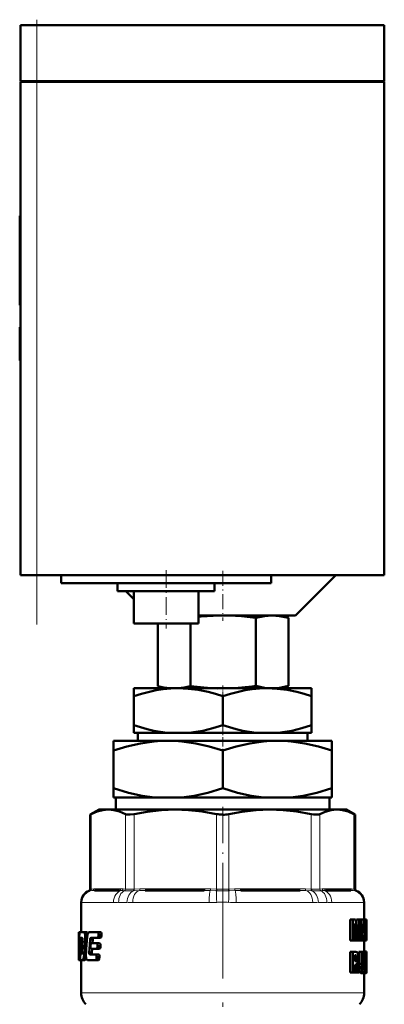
# Model space of a CAD drawing. Extents: x -1351 to 1763, y -1300 to 601.
# Tile 3 of 91: x -1343 to -1298, y -92 to 29. Entities that reach past the tile are written whole.
import ezdxf

# ---------------------------------------------------------------- set-up
doc = ezdxf.new("R2010")
doc.units = 0
doc.linetypes.add('DASHDOT', pattern=[18.5, 12, -3, 0.5, -3])

msp = doc.modelspace()

# ---------------------------------------------------------------- linework, layer by layer
at = {"color": 7, "linetype": 'DASHDOT', "lineweight": 18, "ltscale": 0.207}
msp.add_line((-1340.63, 21.1), (-1340.63, 29.38), dxfattribs=at)
at = {"color": 7, "lineweight": 50}
for p, q in [((-1340.63, 28.69), (-1342.63, 28.69)), ((-1342.63, 21.79), (-1342.63, 28.69)), ((-1340.63, 28.69), (-1297.63, 28.69)), ((-1297.63, 21.79), (-1297.63, 28.69)), ((-1340.63, 21.79), (-1342.63, 21.79)), ((-1342.63, 21.69), (-1342.63, -39.31)), ((-1342.63, 21.69), (-1342.05, 21.69)), ((-1342.53, 21.69), (-1342.53, 21.79)), ((-1342.05, 21.69), (-1340.63, 21.69)), ((-1340.63, 21.79), (-1297.63, 21.79)), ((-1297.63, 21.69), (-1340.63, 21.69)), ((-1297.73, 21.69), (-1297.73, 21.79)), ((-1297.63, -39.31), (-1297.63, 21.69)), ((-1342.63, 5.13), (-1342.73, 5.13)), ((-1342.73, 3.65), (-1342.73, 5.13)), ((-1342.63, 3.65), (-1342.73, 3.65)), ((-1342.73, 3.65), (-1342.73, -2.22)), ((-1342.63, -2.22), (-1342.73, -2.22)), ((-1342.73, -4.02), (-1342.73, -2.22)), ((-1342.63, -4.02), (-1342.73, -4.02)), ((-1342.73, -4.02), (-1342.73, -5.92)), ((-1342.63, -5.92), (-1342.73, -5.92)), ((-1342.73, -8.67), (-1342.73, -8.77)), ((-1342.63, -8.67), (-1342.73, -8.67)), ((-1342.63, -8.77), (-1342.73, -8.77)), ((-1342.63, -8.78), (-1342.73, -8.78)), ((-1342.73, -12.65), (-1342.73, -8.78)), ((-1342.63, -12.65), (-1342.73, -12.65)), ((-1342.73, -12.65), (-1342.73, -12.76)), ((-1342.63, -12.76), (-1342.73, -12.76)), ((-1342.63, -12.77), (-1342.73, -12.77)), ((-1342.05, -39.31), (-1342.63, -39.31)), ((-1340.63, -39.31), (-1342.05, -39.31)), ((-1297.63, -39.31), (-1340.63, -39.31)), ((-1337.63, -39.31), (-1337.63, -40.31)), ((-1311.63, -40.31), (-1311.63, -39.31)), ((-1308.63, -44.31), (-1303.63, -39.31)), ((-1311.63, -40.31), (-1337.63, -40.31)), ((-1330.63, -41.31), (-1330.63, -40.31)), ((-1330.63, -41.31), (-1318.63, -41.31)), ((-1329.63, -41.31), (-1328.63, -42.31)), ((-1328.63, -45.31), (-1328.63, -41.31)), ((-1320.63, -45.31), (-1320.63, -41.31)), ((-1318.63, -41.31), (-1318.63, -40.31)), ((-1320.63, -44.31), (-1308.63, -44.31)), ((-1313.54, -44.61), (-1313.54, -53.02)), ((-1310.63, -44.31), (-1309.5, -44.61)), ((-1309.5, -44.61), (-1309.5, -53.02)), ((-1328.63, -45.31), (-1320.63, -45.31)), ((-1325.67, -45.31), (-1325.67, -53.04)), ((-1321.63, -45.31), (-1321.63, -53.03)), ((-1328.63, -54.29), (-1328.63, -53.31)), ((-1323.13, -53.31), (-1328.63, -53.31)), ((-1324.66, -53.31), (-1325.67, -53.04)), ((-1312.13, -53.31), (-1323.13, -53.31)), ((-1306.63, -53.31), (-1312.13, -53.31)), ((-1310.6, -53.31), (-1309.5, -53.02)), ((-1306.63, -54.29), (-1306.63, -53.31)), ((-1328.63, -57.89), (-1328.63, -54.29)), ((-1317.63, -57.89), (-1317.63, -54.29)), ((-1306.63, -57.89), (-1306.63, -54.29)), ((-1328.63, -58.81), (-1328.63, -57.89)), ((-1306.63, -57.89), (-1306.63, -58.81)), ((-1324.48, -58.81), (-1328.63, -58.81)), ((-1328.11, -58.81), (-1328.11, -59.81)), ((-1324.48, -58.81), (-1321.78, -58.81)), ((-1313.48, -58.81), (-1321.78, -58.81)), ((-1313.48, -58.81), (-1310.78, -58.81)), ((-1306.63, -58.81), (-1310.78, -58.81)), ((-1307.15, -59.81), (-1307.15, -58.81)), ((-1331.13, -61.02), (-1331.13, -59.81)), ((-1324.38, -59.81), (-1331.13, -59.81)), ((-1310.88, -59.81), (-1324.38, -59.81)), ((-1304.13, -59.81), (-1310.88, -59.81)), ((-1304.13, -59.81), (-1304.13, -61.02)), ((-1331.13, -65.68), (-1331.13, -61.02)), ((-1317.63, -65.68), (-1317.63, -61.02)), ((-1304.13, -65.68), (-1304.13, -61.02)), ((-1331.13, -66.81), (-1331.13, -65.68)), ((-1304.13, -65.68), (-1304.13, -66.81)), ((-1326.04, -66.81), (-1331.13, -66.81)), ((-1330.85, -68.31), (-1330.85, -66.81)), ((-1326.04, -66.81), (-1322.72, -66.81)), ((-1312.54, -66.81), (-1322.72, -66.81)), ((-1312.54, -66.81), (-1309.22, -66.81)), ((-1304.13, -66.81), (-1309.22, -66.81)), ((-1304.41, -66.81), (-1304.41, -68.31)), ((-1332.93, -68.31), (-1334.03, -68.94)), ((-1333.88, -68.87), (-1334.03, -68.94)), ((-1334.03, -78.17), (-1334.03, -68.94)), ((-1332.93, -68.31), (-1331.77, -68.31)), ((-1331.77, -68.31), (-1323.49, -68.31)), ((-1323.49, -68.31), (-1311.78, -68.31)), ((-1311.78, -68.31), (-1303.5, -68.31)), ((-1303.5, -68.31), (-1302.33, -68.31)), ((-1302.33, -68.31), (-1301.24, -68.94)), ((-1301.24, -68.94), (-1301.39, -68.87)), ((-1301.24, -78.17), (-1301.24, -68.94)), ((-1330.43, -78.31), (-1333.47, -78.31)), ((-1319.9, -78.31), (-1327.23, -78.31)), ((-1308.03, -78.31), (-1315.37, -78.31)), ((-1301.79, -78.31), (-1304.83, -78.31)), ((-1335.13, -79.76), (-1335.13, -83.47)), ((-1300.13, -79.76), (-1300.13, -81.92)), ((-1301.51, -81.92), (-1301.84, -81.92)), ((-1301.84, -84.5), (-1301.84, -81.92)), ((-1301.51, -81.92), (-1301.18, -81.92)), ((-1301.51, -84.5), (-1301.51, -81.92)), ((-1301.31, -82.4), (-1301.31, -82.4)), ((-1301.28, -82.76), (-1301.31, -82.76)), ((-1301.13, -82.38), (-1301.08, -81.92)), ((-1300.76, -81.92), (-1301.08, -81.92)), ((-1300.76, -81.92), (-1300.52, -81.92)), ((-1300.68, -82.4), (-1300.68, -82.4)), ((-1300.52, -81.92), (-1300.52, -84.5)), ((-1300.52, -82.15), (-1300.5, -81.92)), ((-1300.5, -81.92), (-1300.2, -81.92)), ((-1300.2, -81.92), (-1300.07, -81.92)), ((-1300.2, -83.48), (-1300.14, -82.61)), ((-1300.13, -82.61), (-1300.15, -82.61)), ((-1300.14, -82.38), (-1300.13, -82.38)), ((-1300.13, -82.61), (-1300.08, -83.48)), ((-1299.9, -81.92), (-1300.07, -81.92)), ((-1299.9, -81.92), (-1299.85, -81.92)), ((-1299.9, -84.5), (-1299.9, -81.92)), ((-1299.86, -84.03), (-1299.86, -82.39)), ((-1299.86, -82.39), (-1299.85, -82.39)), ((-1299.83, -82.6), (-1299.86, -82.6)), ((-1299.85, -81.92), (-1299.83, -82.06)), ((-1299.83, -82.06), (-1299.83, -83.13)), ((-1299.83, -82.6), (-1299.83, -83.13)), ((-1335.34, -83.47), (-1335.43, -83.47)), ((-1335.43, -83.47), (-1335.43, -83.47)), ((-1335.42, -83.8), (-1335.43, -83.47)), ((-1335.43, -83.47), (-1335.43, -86.8)), ((-1335.37, -83.8), (-1335.42, -83.8)), ((-1335.34, -83.47), (-1334.79, -83.47)), ((-1334.48, -83.47), (-1334.79, -83.47)), ((-1334.72, -83.52), (-1334.79, -83.47)), ((-1334.41, -83.52), (-1334.72, -83.52)), ((-1334.35, -83.67), (-1334.67, -83.67)), ((-1334.37, -83.89), (-1334.64, -83.89)), ((-1334.41, -83.52), (-1334.48, -83.47)), ((-1334.12, -83.47), (-1333.08, -83.47)), ((-1332.73, -83.47), (-1333.08, -83.47)), ((-1332.99, -83.94), (-1332.98, -83.8)), ((-1332.64, -83.94), (-1332.99, -83.94)), ((-1332.63, -83.8), (-1332.98, -83.8)), ((-1332.64, -83.94), (-1332.63, -83.8)), ((-1301.31, -83.07), (-1301.31, -84.5)), ((-1300.93, -83.45), (-1301, -83.45)), ((-1300.96, -83.82), (-1300.96, -83.82)), ((-1300.68, -82.96), (-1300.73, -82.96)), ((-1300.68, -84.5), (-1300.68, -82.96)), ((-1300.22, -83.93), (-1300.26, -84.5)), ((-1300.22, -83.93), (-1300.06, -83.93)), ((-1300.2, -83.48), (-1300.08, -83.48)), ((-1300.03, -84.5), (-1300.06, -83.93)), ((-1299.83, -83.18), (-1299.86, -83.18)), ((-1299.83, -83.8), (-1299.86, -83.8)), ((-1299.83, -83.13), (-1299.83, -83.18)), ((-1299.83, -83.18), (-1299.83, -83.25)), ((-1299.83, -83.25), (-1299.83, -83.8)), ((-1299.83, -83.25), (-1299.83, -84.32)), ((-1334.96, -84.37), (-1335.24, -84.37)), ((-1335.2, -84.16), (-1335, -84.16)), ((-1334.96, -84.39), (-1335.04, -86.01)), ((-1335, -84.16), (-1334.97, -84.22)), ((-1334.41, -84.16), (-1334.64, -84.16)), ((-1334.11, -85.54), (-1334.02, -84.39)), ((-1333.69, -84.39), (-1334.02, -84.39)), ((-1333.99, -85.06), (-1334, -85.21)), ((-1333.66, -84.22), (-1333.98, -84.22)), ((-1333.92, -84.16), (-1333.09, -84.16)), ((-1333.9, -84.85), (-1333.2, -84.85)), ((-1333.73, -84.85), (-1333.69, -84.39)), ((-1333.66, -84.22), (-1333.59, -84.16)), ((-1332.85, -84.85), (-1333.2, -84.85)), ((-1333.11, -85.33), (-1333.1, -85.19)), ((-1332.75, -85.19), (-1333.1, -85.19)), ((-1332.75, -84.16), (-1333.09, -84.16)), ((-1332.76, -85.33), (-1332.75, -85.19)), ((-1301.51, -84.5), (-1301.84, -84.5)), ((-1301.51, -84.5), (-1301.31, -84.5)), ((-1301.05, -84.5), (-1301.31, -84.5)), ((-1301.05, -84.5), (-1300.89, -84.5)), ((-1300.68, -84.5), (-1300.89, -84.5)), ((-1300.68, -84.5), (-1300.52, -84.5)), ((-1300.52, -84.5), (-1300.4, -84.5)), ((-1300.4, -84.5), (-1300.26, -84.5)), ((-1300.26, -84.5), (-1300.03, -84.5)), ((-1300.13, -84.5), (-1300.13, -85.86)), ((-1300.03, -84.5), (-1299.95, -84.5)), ((-1299.9, -84.5), (-1299.95, -84.5)), ((-1299.9, -84.5), (-1299.85, -84.5)), ((-1299.86, -84.03), (-1299.85, -84.03)), ((-1335.27, -86.45), (-1335.27, -86.59)), ((-1335.23, -86.24), (-1335.1, -86.24)), ((-1335.06, -86.17), (-1335.1, -86.24)), ((-1334.55, -86.23), (-1334.77, -86.23)), ((-1334.14, -86.01), (-1334.11, -85.54)), ((-1333.82, -86.01), (-1334.14, -86.01)), ((-1333.81, -86.17), (-1334.13, -86.17)), ((-1334.08, -86.24), (-1334.13, -86.17)), ((-1334.08, -86.24), (-1333.32, -86.24)), ((-1333.91, -85.54), (-1333.21, -85.54)), ((-1333.82, -86.01), (-1333.79, -85.54)), ((-1333.75, -86.24), (-1333.81, -86.17)), ((-1332.98, -86.24), (-1333.32, -86.24)), ((-1332.87, -85.54), (-1333.21, -85.54)), ((-1332.76, -85.33), (-1333.11, -85.33)), ((-1301.51, -85.91), (-1301.84, -85.91)), ((-1301.84, -88.48), (-1301.84, -85.91)), ((-1301.51, -85.91), (-1301.16, -85.91)), ((-1301.51, -88.48), (-1301.51, -85.91)), ((-1301.28, -87.07), (-1301.28, -86.34)), ((-1301.28, -86.34), (-1301.19, -86.34)), ((-1300.46, -85.91), (-1300.77, -85.91)), ((-1300.77, -87.4), (-1300.77, -85.91)), ((-1300.46, -85.91), (-1300.32, -85.91)), ((-1300.46, -87.4), (-1300.46, -85.91)), ((-1300.13, -85.91), (-1300.32, -85.91)), ((-1300.32, -85.91), (-1300.32, -87.41)), ((-1299.87, -85.9), (-1300.17, -85.9)), ((-1300.17, -85.91), (-1300.17, -85.9)), ((-1299.85, -85.86), (-1300.15, -85.86)), ((-1300.13, -85.91), (-1300.03, -85.91)), ((-1300.13, -87.43), (-1300.13, -85.91)), ((-1300.03, -85.91), (-1300.03, -87.37)), ((-1299.89, -86.04), (-1300.03, -86.04)), ((-1299.91, -86.28), (-1300.03, -86.28)), ((-1299.86, -86.39), (-1299.87, -86.47)), ((-1299.85, -86.34), (-1299.86, -86.39)), ((-1299.84, -86.36), (-1299.86, -86.36)), ((-1299.83, -86.42), (-1299.86, -86.42)), ((-1299.84, -86.33), (-1299.85, -86.33)), ((-1299.84, -85.88), (-1299.83, -85.96)), ((-1299.84, -86.36), (-1299.84, -86.33)), ((-1299.83, -86.42), (-1299.84, -86.36)), ((-1299.83, -85.96), (-1299.83, -86.5)), ((-1299.83, -86.5), (-1299.83, -86.42)), ((-1335.41, -86.71), (-1335.43, -86.71)), ((-1335.43, -86.8), (-1335.43, -86.71)), ((-1335.43, -86.93), (-1335.43, -86.8)), ((-1335.39, -86.93), (-1335.43, -86.93)), ((-1335.39, -86.93), (-1335.34, -86.93)), ((-1335.24, -86.93), (-1335.34, -86.93)), ((-1335.27, -86.71), (-1335.31, -86.71)), ((-1335.24, -86.93), (-1334.98, -86.93)), ((-1335.13, -86.93), (-1335.13, -90.98)), ((-1334.98, -86.93), (-1334.91, -86.87)), ((-1334.67, -86.93), (-1334.98, -86.93)), ((-1334.6, -86.87), (-1334.91, -86.87)), ((-1334.54, -86.72), (-1334.85, -86.72)), ((-1334.55, -86.5), (-1334.8, -86.5)), ((-1334.67, -86.93), (-1334.6, -86.87)), ((-1334.54, -86.72), (-1334.53, -86.68)), ((-1334.46, -86.87), (-1334.37, -86.93)), ((-1334.37, -86.93), (-1333.33, -86.93)), ((-1332.99, -86.93), (-1333.33, -86.93)), ((-1333.23, -86.71), (-1333.22, -86.57)), ((-1332.89, -86.71), (-1333.23, -86.71)), ((-1332.87, -86.57), (-1333.22, -86.57)), ((-1332.89, -86.71), (-1332.87, -86.57)), ((-1301.04, -86.68), (-1301.28, -86.68)), ((-1301.08, -86.96), (-1301.28, -86.96)), ((-1301.28, -87.07), (-1301.19, -87.07)), ((-1301.28, -87.5), (-1301.28, -88.48)), ((-1301.28, -87.5), (-1301.23, -87.5)), ((-1301.19, -87.52), (-1301.28, -87.52)), ((-1301.16, -87.58), (-1301.28, -87.58)), ((-1301.03, -87.32), (-1301.03, -87.33)), ((-1300.96, -87.48), (-1300.92, -87.6)), ((-1300.92, -87.6), (-1300.89, -87.72)), ((-1300.46, -87.4), (-1300.77, -87.4)), ((-1300.13, -87.43), (-1300.32, -87.43)), ((-1299.85, -87.57), (-1300.04, -87.57)), ((-1299.84, -87.68), (-1300.04, -87.68)), ((-1299.91, -86.63), (-1300.03, -86.63)), ((-1299.9, -87.07), (-1300.03, -87.07)), ((-1299.87, -87.38), (-1300.03, -87.38)), ((-1299.86, -87.47), (-1300.03, -87.47)), ((-1299.87, -86.47), (-1299.87, -86.58)), ((-1299.83, -86.5), (-1299.87, -86.5)), ((-1299.87, -86.58), (-1299.86, -86.69)), ((-1299.85, -86.63), (-1299.87, -86.63)), ((-1299.87, -86.69), (-1299.86, -86.79)), ((-1299.86, -87.47), (-1299.87, -87.38)), ((-1299.86, -86.79), (-1299.85, -86.88)), ((-1299.85, -87.57), (-1299.86, -87.47)), ((-1299.85, -86.63), (-1299.85, -86.5)), ((-1299.85, -86.86), (-1299.85, -86.63)), ((-1299.85, -86.88), (-1299.84, -86.97)), ((-1299.84, -87.68), (-1299.85, -87.57)), ((-1299.84, -86.97), (-1299.84, -87.11)), ((-1299.84, -87.11), (-1299.83, -87.28)), ((-1299.84, -87.81), (-1299.84, -87.68)), ((-1299.83, -87.28), (-1299.83, -87.49)), ((-1299.83, -87.49), (-1299.83, -87.76)), ((-1301.51, -88.48), (-1301.84, -88.48)), ((-1301.51, -88.48), (-1301.28, -88.48)), ((-1301.13, -87.69), (-1301.28, -87.69)), ((-1301.28, -88.48), (-1301.28, -88.44)), ((-1300.95, -88.48), (-1301.28, -88.48)), ((-1301.09, -87.82), (-1301.13, -87.69)), ((-1300.95, -88.48), (-1301.09, -87.82)), ((-1300.95, -88.48), (-1300.74, -88.48)), ((-1300.22, -88.53), (-1300.53, -88.53)), ((-1299.86, -88.53), (-1300.16, -88.53)), ((-1299.89, -88.5), (-1300.15, -88.5)), ((-1299.9, -88.53), (-1300.13, -88.53)), ((-1300.13, -88.53), (-1300.13, -90.98)), ((-1299.91, -88.39), (-1300.11, -88.39)), ((-1299.91, -87.81), (-1300.04, -87.81)), ((-1299.91, -88.39), (-1299.91, -87.81)), ((-1299.84, -87.81), (-1299.91, -87.81)), ((-1299.84, -87.92), (-1299.9, -87.92)), ((-1299.85, -88), (-1299.89, -88)), ((-1299.85, -88.05), (-1299.87, -88.05)), ((-1299.84, -88.49), (-1299.86, -88.53)), ((-1299.85, -88), (-1299.84, -87.92)), ((-1299.85, -88.05), (-1299.85, -88)), ((-1299.84, -87.92), (-1299.84, -87.81)), ((-1299.83, -87.76), (-1299.83, -88.12)), ((-1299.83, -88.12), (-1299.83, -88.36))]:
    msp.add_line(p, q, dxfattribs=at)
at = {"color": 7, "lineweight": 18}
for p, q in [((-1340.63, 21.79), (-1340.63, 28.69)), ((-1340.63, 21.69), (-1340.63, 21.79)), ((-1340.63, -39.31), (-1340.63, 21.69)), ((-1333.88, -68.87), (-1333.88, -78.15)), ((-1329.66, -78.15), (-1329.66, -68.87)), ((-1328.58, -68.87), (-1328.58, -78.15)), ((-1318.4, -78.15), (-1318.4, -68.87)), ((-1316.87, -68.87), (-1316.87, -78.15)), ((-1306.69, -78.15), (-1306.69, -68.87)), ((-1305.6, -68.87), (-1305.6, -78.15)), ((-1301.39, -78.15), (-1301.39, -68.87)), ((-1334.03, -78.35), (-1334.16, -78.35)), ((-1334.03, -78.17), (-1333.9, -78.15)), ((-1334.01, -78.35), (-1334.03, -78.35)), ((-1333.74, -78.32), (-1334.01, -78.35)), ((-1333.9, -78.15), (-1333.88, -78.15)), ((-1333.88, -78.15), (-1333.58, -78.12)), ((-1333.29, -78.11), (-1330.25, -78.11)), ((-1329.8, -78.35), (-1330.12, -78.32)), ((-1329.95, -78.12), (-1329.66, -78.15)), ((-1329.77, -78.35), (-1329.8, -78.35)), ((-1329.66, -78.15), (-1329.64, -78.15)), ((-1328.63, -78.35), (-1328.68, -78.35)), ((-1328.63, -78.15), (-1328.58, -78.15)), ((-1327.93, -78.32), (-1328.63, -78.35)), ((-1328.58, -78.15), (-1327.87, -78.12)), ((-1327.15, -78.11), (-1319.82, -78.11)), ((-1318.46, -78.35), (-1319.18, -78.32)), ((-1319.11, -78.12), (-1318.4, -78.15)), ((-1318.4, -78.35), (-1318.46, -78.35)), ((-1318.4, -78.15), (-1318.34, -78.15)), ((-1316.92, -78.15), (-1316.87, -78.15)), ((-1316.87, -78.15), (-1316.16, -78.12)), ((-1316.8, -78.35), (-1316.86, -78.35)), ((-1316.08, -78.32), (-1316.8, -78.35)), ((-1315.44, -78.11), (-1308.11, -78.11)), ((-1307.4, -78.12), (-1306.69, -78.15)), ((-1306.64, -78.35), (-1307.33, -78.32)), ((-1306.69, -78.15), (-1306.63, -78.15)), ((-1306.58, -78.35), (-1306.64, -78.35)), ((-1305.63, -78.15), (-1305.6, -78.15)), ((-1305.6, -78.15), (-1305.31, -78.12)), ((-1305.47, -78.35), (-1305.49, -78.35)), ((-1305.15, -78.32), (-1305.47, -78.35)), ((-1305.02, -78.11), (-1301.98, -78.11)), ((-1301.68, -78.12), (-1301.39, -78.15)), ((-1301.26, -78.35), (-1301.52, -78.32)), ((-1301.39, -78.15), (-1301.37, -78.15)), ((-1301.37, -78.15), (-1301.24, -78.17)), ((-1301.23, -78.35), (-1301.26, -78.35)), ((-1301.11, -78.35), (-1301.23, -78.35)), ((-1335.12, -79.79), (-1335.13, -79.76)), ((-1335.05, -79.81), (-1331.13, -79.81)), ((-1329.49, -79.79), (-1330.51, -79.79)), ((-1328.77, -79.81), (-1319.31, -79.81)), ((-1315.96, -79.81), (-1306.5, -79.81)), ((-1304.76, -79.79), (-1305.78, -79.79)), ((-1304.13, -79.81), (-1300.21, -79.81)), ((-1300.13, -79.76), (-1300.15, -79.79)), ((-1301.09, -87.82), (-1301.28, -87.82)), ((-1335.13, -90.98), (-1317.63, -90.98)), ((-1317.63, -90.98), (-1300.13, -90.98))]:
    msp.add_line(p, q, dxfattribs=at)
at = {"color": 7, "linetype": 'DASHDOT', "lineweight": 18}
for p, q in [((-1340.63, -45.41), (-1340.63, 27.79)), ((-1317.63, -77.19), (-1317.63, -107.92))]:
    msp.add_line(p, q, dxfattribs=at)
at = {"color": 7, "linetype": 'DASHDOT', "lineweight": 18, "ltscale": 0.003012}
msp.add_line((-1342.62, 0.65), (-1342.74, 0.65), dxfattribs=at)
at = {"color": 7, "linetype": 'DASHDOT', "lineweight": 18, "ltscale": 0.003015}
msp.add_line((-1342.62, -10.72), (-1342.74, -10.72), dxfattribs=at)
msp.add_line((-1342.62, -10.72), (-1342.74, -10.72), dxfattribs=at)
at = {"color": 7, "linetype": 'DASHDOT', "lineweight": 18, "ltscale": 0.180016}
msp.add_line((-1324.63, -38.71), (-1324.63, -45.91), dxfattribs=at)
at = {"color": 7, "linetype": 'DASHDOT', "lineweight": 18, "ltscale": 0.154977}
msp.add_line((-1317.63, -38.79), (-1317.63, -44.99), dxfattribs=at)
at = {"color": 7, "linetype": 'DASHDOT', "lineweight": 18, "ltscale": 0.036926}
msp.add_line((-1317.63, -52.95), (-1317.63, -54.43), dxfattribs=at)
at = {"color": 7, "linetype": 'DASHDOT', "lineweight": 18, "ltscale": 0.094161}
msp.add_line((-1317.63, -57.58), (-1317.63, -61.35), dxfattribs=at)
at = {"color": 7, "linetype": 'DASHDOT', "lineweight": 18, "ltscale": 0.374474}
msp.add_line((-1317.63, -79.41), (-1317.63, -64.44), dxfattribs=at)
at = {"color": 7, "lineweight": 50}
for points in [[(-1313.54, -44.61), (-1315.3, -44.41), (-1316.83, -44.32), (-1317.56, -44.31)], [(-1309.5, -44.61), (-1310.58, -44.39), (-1311.52, -44.32), (-1312.46, -44.39), (-1313.54, -44.61)], [(-1323.13, -53.31), (-1324.06, -53.34), (-1324.98, -53.43), (-1325.84, -53.56), (-1326.69, -53.74), (-1327.66, -53.99), (-1328.63, -54.29)], [(-1317.63, -54.29), (-1318.53, -54.01), (-1319.44, -53.77), (-1320.66, -53.52), (-1321.89, -53.37), (-1323.13, -53.31)], [(-1312.13, -53.31), (-1313.06, -53.34), (-1313.98, -53.43), (-1314.84, -53.56), (-1315.69, -53.74), (-1316.66, -53.99), (-1317.63, -54.29)], [(-1313.54, -53.02), (-1312.46, -53.24), (-1311.52, -53.31), (-1310.58, -53.24), (-1309.5, -53.02)], [(-1306.63, -54.29), (-1307.53, -54.01), (-1308.44, -53.77), (-1309.66, -53.52), (-1310.89, -53.37), (-1312.13, -53.31)], [(-1328.63, -57.89), (-1326.98, -58.38), (-1326.15, -58.56), (-1325.32, -58.71), (-1324.48, -58.81)], [(-1321.78, -58.81), (-1320.93, -58.71), (-1320.09, -58.56), (-1318.85, -58.26), (-1317.63, -57.89)], [(-1317.63, -57.89), (-1315.98, -58.38), (-1315.15, -58.56), (-1314.32, -58.71), (-1313.48, -58.81)], [(-1310.78, -58.81), (-1309.93, -58.71), (-1309.09, -58.56), (-1307.85, -58.26), (-1306.63, -57.89)], [(-1324.38, -59.81), (-1325.24, -59.83), (-1326.09, -59.9), (-1327.79, -60.14), (-1329.47, -60.52), (-1331.13, -61.02)], [(-1317.63, -61.02), (-1319.29, -60.52), (-1320.97, -60.14), (-1322.67, -59.9), (-1323.52, -59.83), (-1324.38, -59.81)], [(-1310.88, -59.81), (-1311.74, -59.83), (-1312.59, -59.9), (-1314.29, -60.14), (-1315.97, -60.52), (-1317.63, -61.02)], [(-1304.13, -61.02), (-1305.79, -60.52), (-1307.47, -60.14), (-1309.17, -59.9), (-1310.02, -59.83), (-1310.88, -59.81)], [(-1331.13, -65.68), (-1329.28, -66.23), (-1327.61, -66.6), (-1326.04, -66.81)], [(-1322.72, -66.81), (-1321.16, -66.6), (-1319.48, -66.23), (-1317.63, -65.68)], [(-1317.63, -65.68), (-1315.78, -66.23), (-1314.11, -66.6), (-1312.54, -66.81)], [(-1309.22, -66.81), (-1307.66, -66.6), (-1305.98, -66.23), (-1304.13, -65.68)], [(-1331.77, -68.31), (-1332.45, -68.37), (-1333.14, -68.55), (-1333.88, -68.87)], [(-1329.66, -68.87), (-1330.39, -68.55), (-1331.09, -68.37), (-1331.77, -68.31)], [(-1328.58, -68.87), (-1329.11, -68.94), (-1329.51, -68.92), (-1329.66, -68.87)], [(-1323.49, -68.31), (-1325.21, -68.38), (-1326.98, -68.58), (-1328.58, -68.87)], [(-1318.4, -68.87), (-1320.17, -68.55), (-1321.85, -68.37), (-1323.49, -68.31)], [(-1311.78, -68.31), (-1313.5, -68.38), (-1315.27, -68.58), (-1316.87, -68.87)], [(-1306.69, -68.87), (-1308.46, -68.55), (-1310.14, -68.37), (-1311.78, -68.31)], [(-1305.6, -68.87), (-1305.75, -68.92), (-1305.93, -68.94), (-1306.4, -68.92), (-1306.69, -68.87)], [(-1303.5, -68.31), (-1304.21, -68.38), (-1304.94, -68.58), (-1305.6, -68.87)], [(-1301.39, -68.87), (-1302.12, -68.55), (-1302.82, -68.37), (-1303.5, -68.31)], [(-1299.85, -82.39), (-1299.84, -82.4), (-1299.84, -82.4), (-1299.84, -82.43), (-1299.83, -82.6)], [(-1335.34, -83.47), (-1335.36, -83.64), (-1335.36, -83.68)], [(-1333.09, -84.16), (-1333.02, -84.09), (-1332.99, -83.94)], [(-1332.98, -83.8), (-1332.99, -83.63), (-1333.02, -83.52), (-1333.04, -83.49), (-1333.08, -83.47)], [(-1332.75, -84.16), (-1332.68, -84.09), (-1332.64, -83.94)], [(-1332.63, -83.8), (-1332.64, -83.63), (-1332.67, -83.52), (-1332.69, -83.49), (-1332.73, -83.47)], [(-1299.83, -83.8), (-1299.84, -84.01), (-1299.85, -84.03)], [(-1335.24, -84.37), (-1335.22, -84.21), (-1335.21, -84.18), (-1335.19, -84.16)], [(-1334, -85.21), (-1333.99, -85.39), (-1333.91, -85.54)], [(-1333.9, -84.85), (-1333.96, -84.92), (-1333.99, -85.06)], [(-1333.98, -84.22), (-1333.96, -84.18), (-1333.92, -84.16)], [(-1333.1, -85.19), (-1333.1, -85.01), (-1333.14, -84.9), (-1333.16, -84.87), (-1333.2, -84.85)], [(-1332.75, -85.19), (-1332.76, -85.01), (-1332.8, -84.9), (-1332.82, -84.87), (-1332.85, -84.85)], [(-1299.83, -84.32), (-1299.83, -84.45), (-1299.85, -84.5)], [(-1335.23, -86.24), (-1335.25, -86.29), (-1335.27, -86.45)], [(-1333.22, -86.57), (-1333.23, -86.35), (-1333.26, -86.28), (-1333.32, -86.24)], [(-1333.21, -85.54), (-1333.14, -85.47), (-1333.11, -85.33)], [(-1332.87, -86.57), (-1332.88, -86.39), (-1332.92, -86.28), (-1332.94, -86.25), (-1332.98, -86.24)], [(-1332.87, -85.54), (-1332.8, -85.47), (-1332.76, -85.33)], [(-1301.19, -86.34), (-1301.13, -86.35), (-1301.1, -86.38), (-1301.06, -86.45), (-1301.04, -86.68)], [(-1301.16, -85.91), (-1301.05, -85.93), (-1300.96, -86), (-1300.87, -86.23), (-1300.84, -86.61)], [(-1335.41, -86.59), (-1335.4, -86.89), (-1335.4, -86.92), (-1335.39, -86.93)], [(-1335.34, -86.93), (-1335.31, -86.75), (-1335.31, -86.71)], [(-1335.27, -86.59), (-1335.27, -86.69), (-1335.25, -86.89), (-1335.25, -86.91), (-1335.23, -86.93)], [(-1333.33, -86.93), (-1333.26, -86.86), (-1333.23, -86.71)], [(-1332.99, -86.93), (-1332.92, -86.86), (-1332.89, -86.71)], [(-1301.08, -86.96), (-1301.12, -87.03), (-1301.19, -87.07)], [(-1300.53, -88.53), (-1300.64, -88.43), (-1300.71, -88.23), (-1300.75, -87.93), (-1300.77, -87.4)], [(-1300.22, -88.53), (-1300.33, -88.44), (-1300.39, -88.26), (-1300.44, -87.89), (-1300.46, -87.4)], [(-1300.32, -87.41), (-1300.31, -87.75), (-1300.27, -87.97), (-1300.25, -88.01), (-1300.22, -88.03)], [(-1300.03, -87.37), (-1300.05, -88.04), (-1300.09, -88.33), (-1300.12, -88.43), (-1300.15, -88.5), (-1300.22, -88.53)], [(-1300.22, -88.03), (-1300.15, -87.87), (-1300.13, -87.43)], [(-1299.88, -88.01), (-1299.87, -88.05), (-1299.86, -88.07)]]:
    msp.add_lwpolyline(points, dxfattribs=at)
at = {"color": 7, "lineweight": 18}
for points in [[(-1329.64, -78.15), (-1329.13, -78.17), (-1328.63, -78.15)], [(-1306.63, -78.15), (-1305.94, -78.17), (-1305.63, -78.15)]]:
    msp.add_lwpolyline(points, dxfattribs=at)
at = {"color": 7, "lineweight": 50}
for centre, radius, start, end in [((-1317.57, -72.72), 28.41, 90.2701, 96.1979), ((-1323.47, -45.14), 8.2, 254.4673, 265.2544), ((-1323.85, -45.1), 8.24, 274.7618, 285.6762), ((-1317.4, -22.33), 31, 262.1571, 268.4146), ((-1317.88, -22.13), 31.2, 271.6005, 277.9943), ((-1317.64, -65.2), 3.74, 258.3446, 270.1449), ((-1317.62, -65.22), 3.73, 269.8253, 281.6734), ((-1333.63, -79.76), 1.5, 110.5177, 180.0166), ((-1334.23, -78.17), 0.2, 290.5165, 359.9999), ((-1301.04, -78.17), 0.2, 180.0001, 249.4835), ((-1301.63, -79.76), 1.5, 360, 69.4823), ((-1330.05, -83.13), 28.75, 0.1221, 1.455), ((-1292.48, -81.83), 8.85, 183.7528, 186.0891), ((-1470.91, -105.57), 171.16, 7.0726, 7.6581), ((-1479.56, -104.49), 179.8, 6.7194, 7.2099), ((-1474.94, -63.49), 175.15, 353.4585, 353.9602), ((-1474.83, -64.89), 175.04, 353.5681, 354.1451), ((-1309.17, -81.97), 8.5, 354.7816, 357.0896), ((-1274.34, -82.99), 26.34, 178.7215, 179.9219), ((-1449.41, -71.35), 149.59, 354.956, 355.9464), ((-1305.4, -82.3), 5.26, 356.7208, 359.1682), ((-1293.83, -82.29), 6.3, 180.8269, 182.9355), ((-1452.7, -90.56), 152.86, 2.2736, 3.2409), ((-1008.33, -86.88), 327.1, 179.4611, 179.9706), ((-1006.21, -90.39), 329.22, 178.8316, 179.3379), ((-1335.19, -83.78), 0.537, 11.9329, 28.8232), ((-1336.02, -83.97), 1.39, 3.3335, 12.4548), ((-1336.93, -84.02), 2.29, 356.6103, 3.3487), ((-1334.88, -83.78), 0.536, 11.9311, 28.8406), ((-1332.59, -84.27), 1.82, 168.052, 176.6245), ((-1333.1, -84.15), 1.3, 158.4683, 168.6111), ((-1335.46, -83.93), 1.13, 8.1933, 13.0268), ((-1333.79, -83.87), 0.553, 140.9405, 158.726), ((-1334.11, -83.6), 0.137, 94.9628, 144.1433), ((-1306.74, -84.13), 5.78, 3.0866, 6.7512), ((-1290.5, -84.61), 10.5, 173.627, 175.6667), ((-981.21, -96.31), 354.23, 178.069, 178.448), ((-1335.62, -84.33), 0.659, 355.2142, 9.502), ((-895.8, -112.13), 439.73, 176.3527, 176.6237), ((-833.58, -119.45), 502.07, 175.9689, 176.2064), ((-1333.49, -84.43), 0.536, 157.8708, 175.9089), ((-1333.16, -84.43), 0.536, 157.852, 175.9095), ((-1335.84, -85.98), 0.804, 346.282, 357.9508), ((-1337.3, -86.07), 2.54, 350.2961, 356.4129), ((-1332.63, -86.38), 1.92, 175.6816, 183.6876), ((-1333.69, -86.06), 0.46, 173.2936, 193.8034), ((-1333.36, -86.06), 0.46, 173.2936, 193.8034), ((-1300.09, -85.91), 0.0713, 137.9011, 177.4986), ((-1296.16, -86.45), 3.75, 173.7637, 177.4237), ((-1292.9, -86.6), 7.02, 177.378, 180.2111), ((-1298.72, -86.16), 1.17, 167.4145, 174.2396), ((-1299.79, -85.91), 0.0722, 138.1208, 177.231), ((-1299.86, -85.88), 0.0248, 349.9677, 54.469), ((-1299.82, -86.34), 0.0281, 137.9531, 180.5121), ((-1299.86, -86.33), 0.0146, 0.7968, 48.9847), ((-1335.5, -86.53), 0.68, 329.83, 343.4584), ((-1336.44, -86.22), 1.67, 342.641, 350.3676), ((-1335.18, -86.53), 0.67, 329.3345, 343.2028), ((-1333.29, -86.43), 1.26, 183.2452, 193.3277), ((-1334.04, -86.62), 0.486, 192.7626, 211.5581), ((-1301.23, -87.55), 0.0502, 32.7673, 84.4737), ((-1301.41, -87.67), 0.269, 19.1426, 34.6328), ((-1302.17, -87.95), 1.07, 14.1053, 19.7741), ((-1301.85, -86.71), 0.808, 341.9381, 1.9017), ((-1301.26, -87.06), 0.347, 311.0813, 333.0587), ((-1301.16, -87.46), 0.189, 22.913, 44.3273), ((-1301.77, -87.74), 0.851, 17.4933, 24.2989), ((-1301.6, -86.88), 0.74, 332.5324, 345.6697), ((-1302.24, -86.7), 1.4, 345.1208, 353.6613), ((-1303.02, -86.61), 2.18, 353.628, 0.1734), ((-1293.36, -86.66), 6.56, 179.7565, 183.6024), ((-1295.99, -86.8), 3.92, 183.9498, 188.4837), ((-1352.76, -98.6), 52.99, 11.0019, 11.8436), ((-1300.15, -88.51), 0.027, 201.3787, 250.9283), ((-1297.67, -87.59), 2.25, 185.724, 190.7737), ((-1299.32, -88.29), 0.599, 189.043, 199.7323), ((-1299.83, -88.49), 0.0531, 189.8055, 239.3413), ((-1299.87, -88.06), 0.0224, 306.6994, 5.1885), ((-1301, -88.36), 1.16, 353.3792, 359.8357), ((-1333.13, -90.98), 2, 180, 225), ((-1302.13, -90.98), 2, 315, 360)]:
    msp.add_arc(centre, radius, start, end, dxfattribs=at)
at = {"color": 7, "lineweight": 18}
for centre, radius, start, end in [((-1333.61, -79.79), 1.5, 105.9772, 179.784), ((-1334.09, -78.16), 0.196, 289.2011, 2.0769), ((-1334.07, -78.16), 0.195, 288.8448, 2.6072), ((-1333.77, -78.13), 0.192, 279.6889, 3.0559), ((-1333.48, -81.27), 2.96, 89.7465, 95.0069), ((-1333.3, -81.24), 3.13, 89.7592, 95.1871), ((-1330.42, -82.33), 4.02, 85.7024, 90.1944), ((-1330.24, -81.24), 3.13, 84.8129, 90.2408), ((-1330.15, -78.13), 0.199, 279.7602, 1.0432), ((-1329.86, -78.15), 0.202, 288.6376, 0.5069), ((-1329.84, -78.16), 0.202, 289.9883, 0.854), ((-1329.25, -56.36), 21.99, 268.6539, 271.4886), ((-1327.26, -97.96), 19.65, 89.9051, 91.9429), ((-1327.19, -96.29), 18.18, 89.8986, 92.1508), ((-1319.86, -99.02), 20.71, 88.1074, 90.0906), ((-1319.79, -96.29), 18.18, 87.8492, 90.1014), ((-1317.63, -33.84), 44.52, 269.0091, 270.9896), ((-1317.67, -57.55), 20.62, 268.132, 270.1134), ((-1317.59, -57.84), 20.33, 269.8741, 271.8833), ((-1315.48, -96.29), 18.18, 89.8986, 92.1508), ((-1315.4, -99.02), 20.71, 89.9094, 91.8927), ((-1308.08, -96.29), 18.18, 87.8492, 90.1014), ((-1308, -97.96), 19.65, 88.0571, 90.0949), ((-1306.01, -56.35), 22, 268.5123, 271.3456), ((-1305.42, -78.16), 0.202, 179.146, 250.0117), ((-1305.4, -78.15), 0.202, 179.4931, 251.3624), ((-1305.03, -81.24), 3.13, 89.7592, 95.1871), ((-1305.11, -78.13), 0.199, 178.9568, 260.2398), ((-1304.84, -82.33), 4.02, 89.8056, 94.2976), ((-1301.96, -81.24), 3.13, 84.8129, 90.2408), ((-1301.78, -81.27), 2.96, 84.9931, 90.2535), ((-1301.49, -78.13), 0.192, 176.9441, 260.3111), ((-1301.19, -78.16), 0.195, 177.3928, 251.1552), ((-1301.17, -78.16), 0.196, 177.9231, 250.7989), ((-1301.65, -79.79), 1.5, 0.216, 74.0228), ((-1335.06, -79.74), 0.073, 220.243, 277.8347), ((-1331.11, -72.66), 7.15, 269.8403, 274.8785), ((-1328.81, -70.87), 8.94, 265.6487, 270.2682), ((-1319.26, -63.81), 16.01, 269.8409, 273.2556), ((-1317.53, -91.66), 11.9, 90.4739, 93.9469), ((-1317.73, -91.66), 11.9, 86.0531, 89.5262), ((-1316, -63.79), 16.02, 266.7462, 270.1574), ((-1306.46, -70.88), 8.93, 269.7295, 274.3536), ((-1304.15, -72.65), 7.16, 265.1242, 270.157), ((-1300.2, -79.74), 0.0729, 262.143, 319.7781)]:
    msp.add_arc(centre, radius, start, end, dxfattribs=at)
for centre, major_axis, ratio, start_param, end_param in [((-1333.56, -79.81), (0, 1.5), 0.995414, 0.123342, 1.570796), ((-1333.47, -78.11), (0, -0.2), 0.92388, 0, 1.570796), ((-1329.98, -79.81), (0, 1.5), 0.771505, 0.123342, 1.570796), ((-1329.4, -79.79), (0.14, -1.49), 0.734075, 3.351169, 4.642046), ((-1330.43, -78.11), (0, -0.2), 0.92388, 0, 1.570796), ((-1328.47, -79.79), (-0.13, -1.49), 0.675962, 3.481187, 4.772063), ((-1327.81, -79.81), (0, 1.5), 0.636223, 0.123342, 1.570796), ((-1328.71, -78.15), (0.007, -0.2), 0.408466, 0.272287, 1.557437), ((-1328.65, -78.15), (0.008, -0.2), 0.382405, 0.255495, 1.554996), ((-1327.94, -78.12), (0.008, -0.2), 0.382432, 0.102908, 1.555785), ((-1327.23, -78.11), (0, -0.2), 0.382683, 0, 1.570796), ((-1319.9, -78.11), (0, -0.2), 0.382683, 0, 1.570796), ((-1319.16, -79.81), (0, 1.5), 0.095659, 0.123342, 1.570796), ((-1319.18, -78.12), (-0.008, -0.2), 0.382432, 0.132932, 1.585808), ((-1318.47, -78.15), (-0.008, -0.2), 0.382405, 0.287096, 1.586597), ((-1318.29, -79.79), (0.1, -1.5), 0.041092, 3.418838, 4.709715), ((-1318.42, -78.15), (-0.006, -0.2), 0.356255, 0.297028, 1.582178), ((-1316.85, -78.15), (0.006, -0.2), 0.356255, 4.701007, 5.986158), ((-1316.97, -79.79), (-0.1, -1.5), 0.041092, 1.57347, 2.864347), ((-1316.79, -78.15), (0.008, -0.2), 0.382405, 4.696589, 5.996089), ((-1316.08, -78.12), (0.008, -0.2), 0.382432, 4.697377, 6.150253), ((-1316.1, -79.81), (0, -1.5), 0.095659, 1.570796, 3.018251), ((-1315.37, -78.11), (0, -0.2), 0.382683, 4.712389, 6.283185), ((-1308.03, -78.11), (0, -0.2), 0.382683, 4.712389, 6.283185), ((-1307.32, -78.12), (-0.008, -0.2), 0.382432, 4.727401, 6.180277), ((-1307.45, -79.81), (0, -1.5), 0.636223, 1.570796, 3.018251), ((-1306.61, -78.15), (-0.008, -0.2), 0.382405, 4.728189, 6.02769), ((-1306.55, -78.15), (-0.007, -0.2), 0.408466, 4.725748, 6.010898), ((-1306.79, -79.79), (0.13, -1.49), 0.675962, 1.511122, 2.801999), ((-1305.86, -79.79), (-0.14, -1.49), 0.734075, 1.64114, 2.932016), ((-1305.29, -79.81), (0, -1.5), 0.771505, 1.570796, 3.018251), ((-1304.83, -78.11), (0, 0.2), 0.92388, 1.570796, 3.141593), ((-1301.79, -78.11), (0, 0.2), 0.92388, 1.570796, 3.141593), ((-1301.7, -79.81), (0, -1.5), 0.995414, 1.570796, 3.018251)]:
    msp.add_ellipse(centre, major_axis=major_axis, ratio=ratio, start_param=start_param, end_param=end_param, dxfattribs=at)

doc.saveas('drawing.dxf')
